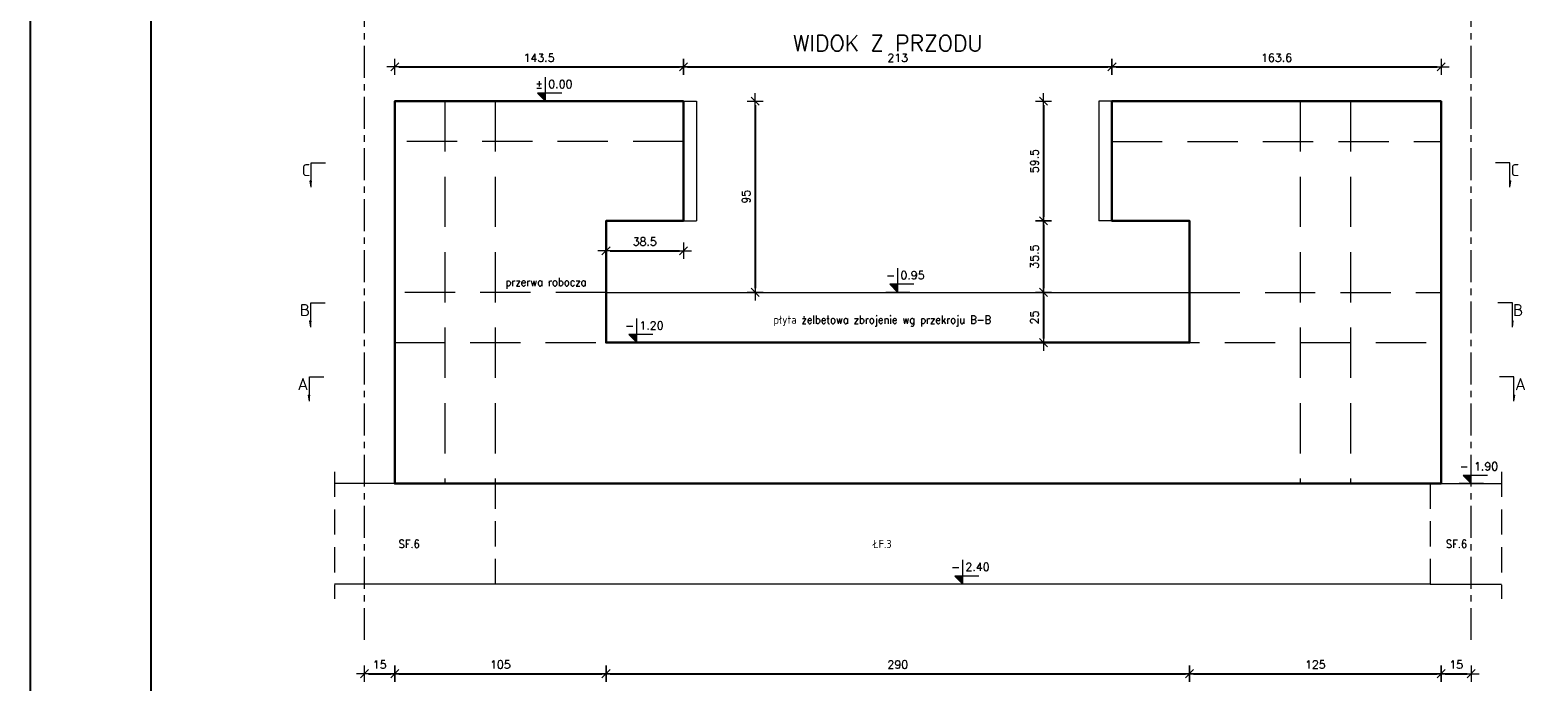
# Model space of a CAD drawing. Extents: x 72518 to 104580, y -134755 to -121361.
# Tile 7 of 47: x 72638 to 80130, y -130385 to -127147. Entities that reach past the tile are written whole.
import ezdxf
from ezdxf.enums import TextEntityAlignment as Align

# ---------------------------------------------------------------- set-up
doc = ezdxf.new("R2010")
doc.units = 0
doc.header["$LTSCALE"] = 5
doc.header["$MEASUREMENT"] = 0
for name, pattern in [('CENTER', [50.8, 31.75, -6.35, 6.35, -6.35]), ('DASHED', [0.75, 0.5, -0.25]), ('HIDDEN', [0.375, 0.25, -0.125])]:
    doc.linetypes.add(name, pattern=pattern)
doc.layers.add('_FORMATKA', color=8, linetype='Continuous', lineweight=15, plot=False)
for name, color, linetype, lineweight in [('_RAMKA', 7, 'Continuous', 35), ('AutoCAD_Structural_Detailing_deskowanie', 2, 'Continuous', 30), ('AutoCAD_Structural_Detailing_pręt wyrzucony', 7, 'Continuous', 13), ('AutoCAD_Structural_Detailing_symbole graficzne', 7, 'Continuous', 13), ('PS_DIM', 4, 'Continuous', 13), ('PS_HIDDEN', 2, 'HIDDEN', 13), ('PS_SOLID', 7, 'Continuous', 20)]:
    doc.layers.add(name, color=color, linetype=linetype, lineweight=lineweight)
doc.styles.add('marta', font='simplex.shx', dxfattribs={"width": 0.8})
doc.styles.add('marta_B', font='isocpeur.ttf')
doc.styles.add('r-simplex', font='simplex.shx', dxfattribs={"width": 0.9})
doc.styles.add('styl2M', font='simplex.shx')
doc.styles.add('style1', font='simplex.shx')
doc.dimstyles.new('RBCT DIM 20_M', dxfattribs={"dimtxt": 40, "dimasz": 20, "dimexe": 20, "dimexo": 150, "dimgap": 25, "dimtad": 1, "dimdec": 1, "dimlfac": 0.1, "dimzin": 9, "dimdsep": 46, "dimtxsty": 'styl2M', "dimblk": 'dimznak', "dimcen": 40, "dimse1": 1, "dimse2": 1, "dimclrd": 8, "dimclre": 8, "dimclrt": 4, "dimadec": 0, "dimazin": 0, "dimtfac": 1, "dimtdec": 1, "dimtix": 1, "dimtmove": 2, "dimatfit": 3, "dimldrblk": 'dimznak', "dimfxl": 5, "dimfxlon": 1, "dimarcsym": 0})

# ---------------------------------------------------------------- blocks, each defined once
blk = doc.blocks.new('*U17')
at = {"layer": '_FORMATKA', "lineweight": -3}
blk.add_lwpolyline([(-1500, 0), (0, 0), (0, 594), (-1500, 594)], close=True, dxfattribs=at)
at = {"layer": '_RAMKA', "lineweight": -3, "const_width": 0.5}
blk.add_lwpolyline([(-1470, 10), (-10, 10), (-10, 584), (-1470, 584)], close=True, dxfattribs=at)
blk = doc.blocks.new('dimznak')
at = {"color": 0}
for points in [[(-2, 0), (2, 0)], [(0, 2), (0, -2)]]:
    blk.add_lwpolyline(points, dxfattribs=at)
at = {"color": 3}
blk.add_lwpolyline([(1, 1), (-1, -1)], dxfattribs=at)
blk = doc.blocks.new('*D71')
at = {"layer": 'Defpoints', "color": 0, "transparency": 16777216}
for p in [(75884, -127499.8), (75949, -128449.7), (76240.9, -128449.7)]:
    blk.add_point(p, dxfattribs=at)
at = {"layer": 'PS_DIM', "color": 8, "lineweight": -2, "transparency": 16777216}
blk.add_line((76240.9, -127519.8), (76240.9, -128429.7), dxfattribs=at)
at = {"layer": 'PS_DIM', "color": 8, "lineweight": -2, "transparency": 16777216, "xscale": 20, "yscale": 20, "zscale": 20}
for p, rotation in [((76240.9, -127499.8), 90), ((76240.9, -128449.7), 270)]:
    blk.add_blockref('dimznak', p, dxfattribs=dict(at, rotation=rotation))
at = {"layer": 'PS_DIM', "color": 4, "transparency": 16777216, "insert": (76195.9, -127974.8), "char_height": 40, "attachment_point": 5, "rotation": 90, "style": 'styl2M', "bg_fill": 3, "box_fill_scale": 1.25, "bg_fill_color": 256, "bg_fill_true_color": 13158600, "bg_fill_transparency": 0}
blk.add_mtext('95', dxfattribs=at)
blk = doc.blocks.new('*D72')
at = {"layer": 'Defpoints', "color": 0, "transparency": 16777216}
for p in [(78014, -127499.8), (77673.8, -128094.8), (78014, -128094.8)]:
    blk.add_point(p, dxfattribs=at)
at = {"layer": 'PS_DIM', "color": 8, "lineweight": -2, "transparency": 16777216}
blk.add_line((77673.8, -127519.8), (77673.8, -128074.8), dxfattribs=at)
at = {"layer": 'PS_DIM', "color": 8, "lineweight": -2, "transparency": 16777216, "xscale": 20, "yscale": 20, "zscale": 20}
for p, rotation in [((77673.8, -127499.8), 90), ((77673.8, -128094.8), 270)]:
    blk.add_blockref('dimznak', p, dxfattribs=dict(at, rotation=rotation))
at = {"layer": 'PS_DIM', "color": 4, "transparency": 16777216, "insert": (77628.8, -127797.3), "char_height": 40, "attachment_point": 5, "rotation": 90, "style": 'styl2M', "bg_fill": 3, "box_fill_scale": 1.25, "bg_fill_color": 256, "bg_fill_true_color": 13158600, "bg_fill_transparency": 0}
blk.add_mtext('59.5', dxfattribs=at)
blk = doc.blocks.new('*D73')
at = {"layer": 'Defpoints', "color": 0, "transparency": 16777216}
for p in [(78014, -128094.8), (77673.8, -128449.7), (78399.5, -128449.7)]:
    blk.add_point(p, dxfattribs=at)
at = {"layer": 'PS_DIM', "color": 8, "lineweight": -2, "transparency": 16777216}
blk.add_line((77673.8, -128114.8), (77673.8, -128429.7), dxfattribs=at)
at = {"layer": 'PS_DIM', "color": 8, "lineweight": -2, "transparency": 16777216, "xscale": 20, "yscale": 20, "zscale": 20}
for p, rotation in [((77673.8, -128094.8), 90), ((77673.8, -128449.7), 270)]:
    blk.add_blockref('dimznak', p, dxfattribs=dict(at, rotation=rotation))
at = {"layer": 'PS_DIM', "color": 4, "transparency": 16777216, "insert": (77628.8, -128272.3), "char_height": 40, "attachment_point": 5, "rotation": 90, "style": 'styl2M', "bg_fill": 3, "box_fill_scale": 1.25, "bg_fill_color": 256, "bg_fill_true_color": 13158600, "bg_fill_transparency": 0}
blk.add_mtext('35.5', dxfattribs=at)
blk = doc.blocks.new('*D74')
at = {"layer": 'Defpoints', "color": 0, "transparency": 16777216}
for p in [(78399.5, -128449.7), (77673.8, -128699.7), (78399.5, -128699.7)]:
    blk.add_point(p, dxfattribs=at)
at = {"layer": 'PS_DIM', "color": 8, "lineweight": -2, "transparency": 16777216}
blk.add_line((77673.8, -128469.7), (77673.8, -128679.7), dxfattribs=at)
at = {"layer": 'PS_DIM', "color": 8, "lineweight": -2, "transparency": 16777216, "xscale": 20, "yscale": 20, "zscale": 20}
for p, rotation in [((77673.8, -128449.7), 90), ((77673.8, -128699.7), 270)]:
    blk.add_blockref('dimznak', p, dxfattribs=dict(at, rotation=rotation))
at = {"layer": 'PS_DIM', "color": 4, "transparency": 16777216, "insert": (77628.8, -128574.7), "char_height": 40, "attachment_point": 5, "rotation": 90, "style": 'styl2M', "bg_fill": 3, "box_fill_scale": 1.25, "bg_fill_color": 256, "bg_fill_true_color": 13158600, "bg_fill_transparency": 0}
blk.add_mtext('25', dxfattribs=at)
blk = doc.blocks.new('*D75')
at = {"layer": 'Defpoints', "color": 0, "transparency": 16777216}
for p in [(74449.5, -129399.7), (74299.5, -130177.3), (74449.5, -130344.8)]:
    blk.add_point(p, dxfattribs=at)
at = {"layer": 'PS_DIM', "color": 8, "lineweight": -2, "transparency": 16777216}
blk.add_line((74319.5, -130344.8), (74429.5, -130344.8), dxfattribs=at)
at = {"layer": 'PS_DIM', "color": 8, "lineweight": -2, "transparency": 16777216, "xscale": 20, "yscale": 20, "zscale": 20, "rotation": 180}
blk.add_blockref('dimznak', (74299.5, -130344.8), dxfattribs=at)
at = {"layer": 'PS_DIM', "color": 8, "lineweight": -2, "transparency": 16777216, "xscale": 20, "yscale": 20, "zscale": 20}
blk.add_blockref('dimznak', (74449.5, -130344.8), dxfattribs=at)
at = {"layer": 'PS_DIM', "color": 4, "transparency": 16777216, "insert": (74374.5, -130299.8), "char_height": 40, "attachment_point": 5, "style": 'styl2M', "bg_fill": 3, "box_fill_scale": 1.25, "bg_fill_color": 256, "bg_fill_true_color": 13158600, "bg_fill_transparency": 0}
blk.add_mtext('15', dxfattribs=at)
blk = doc.blocks.new('*D76')
at = {"layer": 'Defpoints', "color": 0, "transparency": 16777216}
for p in [(75499.5, -128699.7), (74449.5, -129399.7), (75499.5, -130344.8)]:
    blk.add_point(p, dxfattribs=at)
at = {"layer": 'PS_DIM', "color": 8, "lineweight": -2, "transparency": 16777216}
blk.add_line((74469.5, -130344.8), (75479.5, -130344.8), dxfattribs=at)
at = {"layer": 'PS_DIM', "color": 8, "lineweight": -2, "transparency": 16777216, "xscale": 20, "yscale": 20, "zscale": 20, "rotation": 180}
blk.add_blockref('dimznak', (74449.5, -130344.8), dxfattribs=at)
at = {"layer": 'PS_DIM', "color": 8, "lineweight": -2, "transparency": 16777216, "xscale": 20, "yscale": 20, "zscale": 20}
blk.add_blockref('dimznak', (75499.5, -130344.8), dxfattribs=at)
at = {"layer": 'PS_DIM', "color": 4, "transparency": 16777216, "insert": (74974.5, -130299.8), "char_height": 40, "attachment_point": 5, "style": 'styl2M', "bg_fill": 3, "box_fill_scale": 1.25, "bg_fill_color": 256, "bg_fill_true_color": 13158600, "bg_fill_transparency": 0}
blk.add_mtext('105', dxfattribs=at)
blk = doc.blocks.new('*D77')
at = {"layer": 'Defpoints', "color": 0, "transparency": 16777216}
for p in [(75499.5, -128699.7), (78399.5, -128699.7), (78399.5, -130344.8)]:
    blk.add_point(p, dxfattribs=at)
at = {"layer": 'PS_DIM', "color": 8, "lineweight": -2, "transparency": 16777216}
blk.add_line((75519.5, -130344.8), (78379.5, -130344.8), dxfattribs=at)
at = {"layer": 'PS_DIM', "color": 8, "lineweight": -2, "transparency": 16777216, "xscale": 20, "yscale": 20, "zscale": 20, "rotation": 180}
blk.add_blockref('dimznak', (75499.5, -130344.8), dxfattribs=at)
at = {"layer": 'PS_DIM', "color": 8, "lineweight": -2, "transparency": 16777216, "xscale": 20, "yscale": 20, "zscale": 20}
blk.add_blockref('dimznak', (78399.5, -130344.8), dxfattribs=at)
at = {"layer": 'PS_DIM', "color": 4, "transparency": 16777216, "insert": (76949.5, -130299.8), "char_height": 40, "attachment_point": 5, "style": 'styl2M', "bg_fill": 3, "box_fill_scale": 1.25, "bg_fill_color": 256, "bg_fill_true_color": 13158600, "bg_fill_transparency": 0}
blk.add_mtext('290', dxfattribs=at)
blk = doc.blocks.new('*D78')
at = {"layer": 'Defpoints', "color": 0, "transparency": 16777216}
for p in [(78399.5, -128699.7), (79649.5, -128699.7), (79649.5, -130344.8)]:
    blk.add_point(p, dxfattribs=at)
at = {"layer": 'PS_DIM', "color": 8, "lineweight": -2, "transparency": 16777216}
blk.add_line((78419.5, -130344.8), (79629.5, -130344.8), dxfattribs=at)
at = {"layer": 'PS_DIM', "color": 8, "lineweight": -2, "transparency": 16777216, "xscale": 20, "yscale": 20, "zscale": 20, "rotation": 180}
blk.add_blockref('dimznak', (78399.5, -130344.8), dxfattribs=at)
at = {"layer": 'PS_DIM', "color": 8, "lineweight": -2, "transparency": 16777216, "xscale": 20, "yscale": 20, "zscale": 20}
blk.add_blockref('dimznak', (79649.5, -130344.8), dxfattribs=at)
at = {"layer": 'PS_DIM', "color": 4, "transparency": 16777216, "insert": (79024.5, -130299.8), "char_height": 40, "attachment_point": 5, "style": 'styl2M', "bg_fill": 3, "box_fill_scale": 1.25, "bg_fill_color": 256, "bg_fill_true_color": 13158600, "bg_fill_transparency": 0}
blk.add_mtext('125', dxfattribs=at)
blk = doc.blocks.new('*D79')
at = {"layer": 'Defpoints', "color": 0, "transparency": 16777216}
for p in [(79649.5, -128699.7), (79799.5, -130177.3), (79799.5, -130344.8)]:
    blk.add_point(p, dxfattribs=at)
at = {"layer": 'PS_DIM', "color": 8, "lineweight": -2, "transparency": 16777216}
blk.add_line((79669.5, -130344.8), (79779.5, -130344.8), dxfattribs=at)
at = {"layer": 'PS_DIM', "color": 8, "lineweight": -2, "transparency": 16777216, "xscale": 20, "yscale": 20, "zscale": 20, "rotation": 180}
blk.add_blockref('dimznak', (79649.5, -130344.8), dxfattribs=at)
at = {"layer": 'PS_DIM', "color": 8, "lineweight": -2, "transparency": 16777216, "xscale": 20, "yscale": 20, "zscale": 20}
blk.add_blockref('dimznak', (79799.5, -130344.8), dxfattribs=at)
at = {"layer": 'PS_DIM', "color": 4, "transparency": 16777216, "insert": (79724.5, -130299.8), "char_height": 40, "attachment_point": 5, "style": 'styl2M', "bg_fill": 3, "box_fill_scale": 1.25, "bg_fill_color": 256, "bg_fill_true_color": 13158600, "bg_fill_transparency": 0}
blk.add_mtext('15', dxfattribs=at)
blk = doc.blocks.new('*D80')
at = {"layer": 'Defpoints', "color": 0, "transparency": 16777216}
for p in [(75884, -127328.7), (74449.5, -127499.8), (75884, -127499.8)]:
    blk.add_point(p, dxfattribs=at)
at = {"layer": 'PS_DIM', "color": 8, "lineweight": -2, "transparency": 16777216}
blk.add_line((74469.5, -127328.7), (75864, -127328.7), dxfattribs=at)
at = {"layer": 'PS_DIM', "color": 8, "lineweight": -2, "transparency": 16777216, "xscale": 20, "yscale": 20, "zscale": 20, "rotation": 180}
blk.add_blockref('dimznak', (74449.5, -127328.7), dxfattribs=at)
at = {"layer": 'PS_DIM', "color": 8, "lineweight": -2, "transparency": 16777216, "xscale": 20, "yscale": 20, "zscale": 20}
blk.add_blockref('dimznak', (75884, -127328.7), dxfattribs=at)
at = {"layer": 'PS_DIM', "color": 4, "transparency": 16777216, "insert": (75166.8, -127283.7), "char_height": 40, "attachment_point": 5, "style": 'styl2M', "bg_fill": 3, "box_fill_scale": 1.25, "bg_fill_color": 256, "bg_fill_true_color": 13158600, "bg_fill_transparency": 0}
blk.add_mtext('143.5', dxfattribs=at)
blk = doc.blocks.new('*D81')
at = {"layer": 'Defpoints', "color": 0, "transparency": 16777216}
for p in [(78014, -127328.7), (75884, -127499.8), (78014, -127499.8)]:
    blk.add_point(p, dxfattribs=at)
at = {"layer": 'PS_DIM', "color": 8, "lineweight": -2, "transparency": 16777216}
blk.add_line((75904, -127328.7), (77994, -127328.7), dxfattribs=at)
at = {"layer": 'PS_DIM', "color": 8, "lineweight": -2, "transparency": 16777216, "xscale": 20, "yscale": 20, "zscale": 20, "rotation": 180}
blk.add_blockref('dimznak', (75884, -127328.7), dxfattribs=at)
at = {"layer": 'PS_DIM', "color": 8, "lineweight": -2, "transparency": 16777216, "xscale": 20, "yscale": 20, "zscale": 20}
blk.add_blockref('dimznak', (78014, -127328.7), dxfattribs=at)
at = {"layer": 'PS_DIM', "color": 4, "transparency": 16777216, "insert": (76949, -127283.7), "char_height": 40, "attachment_point": 5, "style": 'styl2M', "bg_fill": 3, "box_fill_scale": 1.25, "bg_fill_color": 256, "bg_fill_true_color": 13158600, "bg_fill_transparency": 0}
blk.add_mtext('213', dxfattribs=at)
blk = doc.blocks.new('*D82')
at = {"layer": 'Defpoints', "color": 0, "transparency": 16777216}
for p in [(79649.5, -127328.7), (78014, -127499.8), (79649.5, -127499.8)]:
    blk.add_point(p, dxfattribs=at)
at = {"layer": 'PS_DIM', "color": 8, "lineweight": -2, "transparency": 16777216}
blk.add_line((78034, -127328.7), (79629.5, -127328.7), dxfattribs=at)
at = {"layer": 'PS_DIM', "color": 8, "lineweight": -2, "transparency": 16777216, "xscale": 20, "yscale": 20, "zscale": 20, "rotation": 180}
blk.add_blockref('dimznak', (78014, -127328.7), dxfattribs=at)
at = {"layer": 'PS_DIM', "color": 8, "lineweight": -2, "transparency": 16777216, "xscale": 20, "yscale": 20, "zscale": 20}
blk.add_blockref('dimznak', (79649.5, -127328.7), dxfattribs=at)
at = {"layer": 'PS_DIM', "color": 4, "transparency": 16777216, "insert": (78831.8, -127283.7), "char_height": 40, "attachment_point": 5, "style": 'styl2M', "bg_fill": 3, "box_fill_scale": 1.25, "bg_fill_color": 256, "bg_fill_true_color": 13158600, "bg_fill_transparency": 0}
blk.add_mtext('163.6', dxfattribs=at)
blk = doc.blocks.new('*D114')
at = {"layer": 'Defpoints', "color": 0, "transparency": 16777216}
for p in [(75499.5, -128094.8), (75884, -128094.8), (75884, -128242.7)]:
    blk.add_point(p, dxfattribs=at)
at = {"layer": 'PS_DIM', "color": 8, "lineweight": -2, "transparency": 16777216}
blk.add_line((75519.5, -128242.7), (75864, -128242.7), dxfattribs=at)
at = {"layer": 'PS_DIM', "color": 8, "lineweight": -2, "transparency": 16777216, "xscale": 20, "yscale": 20, "zscale": 20, "rotation": 180}
blk.add_blockref('dimznak', (75499.5, -128242.7), dxfattribs=at)
at = {"layer": 'PS_DIM', "color": 8, "lineweight": -2, "transparency": 16777216, "xscale": 20, "yscale": 20, "zscale": 20}
blk.add_blockref('dimznak', (75884, -128242.7), dxfattribs=at)
at = {"layer": 'PS_DIM', "color": 4, "transparency": 16777216, "insert": (75691.8, -128197.7), "char_height": 40, "attachment_point": 5, "style": 'styl2M', "bg_fill": 3, "box_fill_scale": 1.25, "bg_fill_color": 256, "bg_fill_true_color": 13158600, "bg_fill_transparency": 0}
blk.add_mtext('38.5', dxfattribs=at)

msp = doc.modelspace()

# ---------------------------------------------------------------- hatches: boundary and pattern name
at = {"layer": 'AutoCAD_Structural_Detailing_symbole graficzne', "linetype": 'Continuous', "lineweight": 0}
for points in [[(74034.15, -127926.24), (74034.15, -127896.24), (74038.43, -127896.24)], [(79991.58, -127926.24), (79991.58, -127896.24), (79987.3, -127896.24)], [(74032.38, -128621.89), (74032.38, -128591.89), (74036.65, -128591.89)], [(80003.86, -128621.89), (80003.86, -128591.89), (79999.59, -128591.89)], [(74025.76, -128989.9), (74025.76, -128959.9), (74030.03, -128959.9)], [(80011.64, -128989.9), (80011.64, -128959.9), (80007.36, -128959.9)]]:
    msp.add_hatch(color=7, dxfattribs=at).paths.add_polyline_path(points, flags=0)
at = {"layer": 'AutoCAD_Structural_Detailing_symbole graficzne'}
msp.add_hatch(color=1, dxfattribs=at).paths.add_polyline_path([(76909.51, -128409.74), (76949.51, -128449.74), (76949.51, -128409.74)], flags=0)

# ---------------------------------------------------------------- linework, layer by layer
at = {"layer": 'AutoCAD_Structural_Detailing_deskowanie'}
msp.add_lwpolyline([(75884.01, -127499.84), (75884.01, -128094.84), (75499.51, -128094.84), (75499.51, -128699.74), (78399.51, -128699.74), (78399.51, -128094.84), (78014.01, -128094.84), (78014.01, -127499.84), (79649.51, -127499.84), (79649.51, -129399.74), (74449.51, -129399.74), (74449.51, -127499.84), (75884.01, -127499.84)], dxfattribs=at)
at = {"layer": 'AutoCAD_Structural_Detailing_symbole graficzne', "color": 7, "linetype": 'Continuous', "lineweight": 0}
for p, q in [((74034.15, -127806.24), (74106.15, -127806.24)), ((74034.15, -127926.24), (74034.15, -127806.24)), ((79991.58, -127806.24), (79919.58, -127806.24)), ((79991.58, -127926.24), (79991.58, -127806.24)), ((74034.15, -127896.24), (74029.87, -127896.24)), ((74034.15, -127926.24), (74029.87, -127896.24)), ((79991.58, -127896.24), (79995.85, -127896.24)), ((79991.58, -127926.24), (79995.85, -127896.24)), ((74032.38, -128501.89), (74104.38, -128501.89)), ((74032.38, -128621.89), (74032.38, -128501.89)), ((80003.86, -128501.89), (79931.86, -128501.89)), ((80003.86, -128621.89), (80003.86, -128501.89)), ((74032.38, -128591.89), (74028.1, -128591.89)), ((74032.38, -128621.89), (74028.1, -128591.89)), ((80003.86, -128591.89), (80008.14, -128591.89)), ((80003.86, -128621.89), (80008.14, -128591.89)), ((74025.76, -128869.9), (74097.76, -128869.9)), ((74025.76, -128989.9), (74025.76, -128869.9)), ((80011.64, -128869.9), (79939.64, -128869.9)), ((80011.64, -128989.9), (80011.64, -128869.9)), ((74025.76, -128959.9), (74021.48, -128959.9)), ((74025.76, -128989.9), (74021.48, -128959.9)), ((80011.64, -128959.9), (80015.92, -128959.9)), ((80011.64, -128989.9), (80015.92, -128959.9))]:
    msp.add_line(p, q, dxfattribs=at)
at = {"layer": 'AutoCAD_Structural_Detailing_symbole graficzne', "color": 1}
for p, q in [((76949.51, -128449.74), (76949.51, -128329.74)), ((77029.51, -128409.74), (76909.51, -128409.74)), ((76909.51, -128409.74), (76949.51, -128449.74)), ((77009.51, -128449.74), (76889.51, -128449.74)), ((75732.13, -128659.74), (75612.13, -128659.74))]:
    msp.add_line(p, q, dxfattribs=at)
at = {"layer": 'PS_DIM'}
for p, q in [((74449.51, -129399.74), (74149.51, -129399.74)), ((79649.51, -129399.74), (79949.51, -129399.74)), ((74949.01, -129899.74), (74149.51, -129899.74)), ((79596.01, -129899.74), (74949.01, -129899.74)), ((79596.01, -129899.74), (79949.51, -129899.74))]:
    msp.add_line(p, q, dxfattribs=at)
at = {"layer": 'PS_HIDDEN', "linetype": 'DASHED', "ltscale": 50}
for p, q in [((74149.51, -129341.39), (74149.51, -129973.32)), ((79949.51, -129341.39), (79949.51, -129973.32)), ((74949.01, -129399.74), (74949.01, -129899.74)), ((79596.01, -129399.74), (79596.01, -129899.74))]:
    msp.add_line(p, q, dxfattribs=at)
at = {"layer": 'PS_SOLID', "color": 8, "linetype": 'DASHED', "ltscale": 100}
for p, q in [((74699.26, -127499.84), (74699.26, -129399.74)), ((74949.01, -127499.84), (74949.01, -129399.74)), ((78949.01, -127499.84), (78949.01, -129399.74)), ((79198.51, -127499.84), (79198.51, -129399.74)), ((75884.01, -127699.84), (74449.51, -127699.84)), ((78014.01, -127699.84), (79649.51, -127699.84)), ((75499.51, -128449.74), (74449.51, -128449.74)), ((78399.51, -128449.74), (79649.51, -128449.74)), ((74449.51, -128699.74), (79649.51, -128699.74))]:
    msp.add_line(p, q, dxfattribs=at)
at = {"layer": 'PS_SOLID', "color": 8, "linetype": 'Continuous', "ltscale": 100}
msp.add_line((75499.51, -128449.74), (78399.51, -128449.74), dxfattribs=at)

# ---------------------------------------------------------------- block references
at = {"layer": 'PS_DIM', "xscale": 20, "yscale": 20, "zscale": 20}
msp.add_blockref('*U17', (102637.67, -134754.9), dxfattribs=at)

# ---------------------------------------------------------------- texts
at = {"layer": 'AutoCAD_Structural_Detailing_pręt wyrzucony', "color": 4, "char_height": 40, "attachment_point": 5, "style": 'r-simplex'}
for s, insert in [('przerwa robocza', (75201.2, -128405)), ('płyta żelbetowa zbrojenie wg przekroju B-B ', (76872.62, -128592.22)), ('SF.6', (74521.41, -129700.13)), ('ŁF.3', (76872.62, -129700.13)), ('SF.6', (79726.23, -129700.13))]:
    msp.add_mtext(s, dxfattribs=dict(at, insert=insert))
at = {"layer": 'AutoCAD_Structural_Detailing_symbole graficzne', "color": 2}
for s, height, style, p in [('WIDOK Z PRZODU', 80, 'style1', (76428.71, -127275.79)), ('0.95 ', 40, 'marta', (76962.84, -128396.4)), ('1.20 ', 40, 'marta', (75665.46, -128646.4))]:
    msp.add_text(s, height=height, dxfattribs=dict(at, style=style)).set_placement(p, align=Align.BOTTOM_LEFT)
at = {"layer": 'AutoCAD_Structural_Detailing_symbole graficzne', "color": 2, "style": 'marta'}
for p in [(76936.17, -128396.4), (75638.79, -128646.4)]:
    msp.add_text('-', height=40, dxfattribs=at).set_placement(p, align=Align.BOTTOM_RIGHT)
at = {"layer": 'AutoCAD_Structural_Detailing_symbole graficzne', "color": 2, "char_height": 60, "attachment_point": 5, "style": 'marta_B'}
for s, insert in [('C', (74008.95, -127842.24)), ('C', (80016.78, -127842.24)), ('B', (74003.58, -128537.89)), ('B', (80032.66, -128537.89)), ('A', (73993.36, -128905.9)), ('A', (80044.04, -128905.9))]:
    msp.add_mtext(s, dxfattribs=dict(at, insert=insert))

# ---------------------------------------------------------------- next in the draw order: dimensions: what is measured, and where the dimension line sits
at = {"layer": 'PS_DIM'}
for base, p1, p2, picture, middle in [((76240.93, -128449.74), (75884.01, -127499.84), (75949.01, -128449.74), '*D71', (76195.93, -127974.79)), ((77673.81, -128094.84), (78014.01, -127499.84), (78014.01, -128094.84), '*D72', (77628.81, -127797.34))]:
    dim = msp.add_linear_dim(base=base, p1=p1, p2=p2, angle=90, dimstyle='RBCT DIM 20_M', override={"dimtfill": 1}, dxfattribs=at)
    dim.commit()
    dim.dimension.update_dxf_attribs({"geometry": picture, "text_midpoint": middle})
dim = msp.add_linear_dim(base=(74449.51, -130344.76), p1=(74299.51, -130177.35), p2=(74449.51, -129399.74), dimstyle='RBCT DIM 20_M', override={"dimtfill": 1}, dxfattribs=at)
dim.commit()
dim.dimension.update_dxf_attribs({"geometry": '*D75', "text_midpoint": (74374.51, -130299.76)})

# ---------------------------------------------------------------- next in the draw order: linework, layer by layer
at = {"layer": 'AutoCAD_Structural_Detailing_symbole graficzne', "color": 5, "linetype": 'CENTER'}
msp.add_line((74299.51, -130177.35), (74299.51, -123351.56), dxfattribs=at)

# ---------------------------------------------------------------- next in the draw order: dimensions: what is measured, and where the dimension line sits
at = {"layer": 'PS_DIM'}
for base, p1, p2, picture, middle in [((75884.00711787, -127328.67471047), (74449.50711787, -127499.83900362), (75884.00711787, -127499.83900362), '*D80', (75166.75711787, -127283.67471047)), ((75884.00711787, -128242.72826719), (75499.50711787, -128094.83900362), (75884.00711787, -128094.83900362), '*D114', (75691.75711787, -128197.72826719)), ((75499.51, -130344.76), (74449.51, -129399.74), (75499.51, -128699.74), '*D76', (74974.51, -130299.76))]:
    dim = msp.add_linear_dim(base=base, p1=p1, p2=p2, dimstyle='RBCT DIM 20_M', override={"dimtfill": 1}, dxfattribs=at)
    dim.commit()
    dim.dimension.update_dxf_attribs({"geometry": picture, "text_midpoint": middle})
dim = msp.add_linear_dim(base=(77673.81, -128449.74), p1=(78014.01, -128094.84), p2=(78399.51, -128449.74), angle=90, dimstyle='RBCT DIM 20_M', override={"dimtfill": 1}, dxfattribs=at)
dim.commit()
dim.dimension.update_dxf_attribs({"geometry": '*D73', "text_midpoint": (77628.81, -128272.29)})

# ---------------------------------------------------------------- next in the draw order: hatches: boundary and pattern name
at = {"layer": 'AutoCAD_Structural_Detailing_symbole graficzne'}
msp.add_hatch(color=1, dxfattribs=at).paths.add_polyline_path([(75159.26, -127459.84), (75199.26, -127499.84), (75199.26, -127459.84)], flags=0)

# ---------------------------------------------------------------- next in the draw order: linework, layer by layer
at = {"layer": 'AutoCAD_Structural_Detailing_symbole graficzne', "color": 1}
for p, q in [((75199.26, -127499.84), (75199.26, -127379.84)), ((75259.26, -127499.84), (75139.26, -127499.84)), ((75279.26, -127459.84), (75159.26, -127459.84)), ((75159.26, -127459.84), (75199.26, -127499.84))]:
    msp.add_line(p, q, dxfattribs=at)
at = {"layer": 'PS_DIM'}
msp.add_line((74449.51, -127499.84), (74449.51, -129399.74), dxfattribs=at)
at = {"layer": 'PS_SOLID', "color": 8, "linetype": 'Continuous', "ltscale": 100}
for p, q in [((75884.01, -128094.84), (75949.01, -128094.84)), ((78014.01, -128094.84), (77949.01, -128094.84))]:
    msp.add_line(p, q, dxfattribs=at)

# ---------------------------------------------------------------- next in the draw order: texts
at = {"layer": 'AutoCAD_Structural_Detailing_symbole graficzne', "color": 2, "style": 'marta'}
msp.add_text('±', height=40, dxfattribs=at).set_placement((75185.92, -127446.51), align=Align.BOTTOM_RIGHT)
msp.add_text('0.00 ', height=40, dxfattribs=at).set_placement((75212.59, -127446.51), align=Align.BOTTOM_LEFT)

# ---------------------------------------------------------------- next in the draw order: dimensions: what is measured, and where the dimension line sits
at = {"layer": 'PS_DIM'}
dim = msp.add_linear_dim(base=(78014.01, -127328.67), p1=(75884.01, -127499.84), p2=(78014.01, -127499.84), dimstyle='RBCT DIM 20_M', override={"dimtfill": 1}, dxfattribs=at)
dim.commit()
dim.dimension.update_dxf_attribs({"geometry": '*D81', "text_midpoint": (76949.01, -127283.67)})
dim = msp.add_linear_dim(base=(77673.81, -128699.74), p1=(78399.51, -128449.74), p2=(78399.51, -128699.74), angle=90, dimstyle='RBCT DIM 20_M', override={"dimtfill": 1}, dxfattribs=at)
dim.commit()
dim.dimension.update_dxf_attribs({"geometry": '*D74', "text_midpoint": (77628.81, -128574.74)})

# ---------------------------------------------------------------- next in the draw order: linework, layer by layer
at = {"layer": 'PS_SOLID', "color": 8, "linetype": 'Continuous', "ltscale": 100}
for p, q in [((75884.01, -127499.84), (75949.01, -127499.84)), ((75949.01, -127499.84), (75949.01, -128094.84))]:
    msp.add_line(p, q, dxfattribs=at)

# ---------------------------------------------------------------- next in the draw order: dimensions: what is measured, and where the dimension line sits
at = {"layer": 'PS_DIM'}
for base, p1, p2, picture, middle in [((79649.50711787, -127328.67471047), (78014.00711787, -127499.83900362), (79649.50711787, -127499.83900362), '*D82', (78831.75711787, -127283.67471047)), ((78399.51, -130344.76), (75499.51, -128699.74), (78399.51, -128699.74), '*D77', (76949.51, -130299.76))]:
    dim = msp.add_linear_dim(base=base, p1=p1, p2=p2, dimstyle='RBCT DIM 20_M', override={"dimtfill": 1}, dxfattribs=at)
    dim.commit()
    dim.dimension.update_dxf_attribs({"geometry": picture, "text_midpoint": middle})

# ---------------------------------------------------------------- next in the draw order: hatches: boundary and pattern name
at = {"layer": 'AutoCAD_Structural_Detailing_symbole graficzne'}
for points in [[(75612.13, -128659.74), (75652.13, -128699.74), (75652.13, -128659.74)], [(77232.51, -129859.74), (77272.51, -129899.74), (77272.51, -129859.74)]]:
    msp.add_hatch(color=1, dxfattribs=at).paths.add_polyline_path(points, flags=0)

# ---------------------------------------------------------------- next in the draw order: linework, layer by layer
at = {"layer": 'AutoCAD_Structural_Detailing_symbole graficzne', "color": 1}
for p, q in [((75652.13, -128699.74), (75652.13, -128579.74)), ((75712.13, -128699.74), (75592.13, -128699.74)), ((75612.13, -128659.74), (75652.13, -128699.74)), ((77272.51, -129899.74), (77272.51, -129779.74)), ((77332.51, -129899.74), (77212.51, -129899.74)), ((77352.51, -129859.74), (77232.51, -129859.74)), ((77232.51, -129859.74), (77272.51, -129899.74))]:
    msp.add_line(p, q, dxfattribs=at)
at = {"layer": 'PS_SOLID', "color": 8, "linetype": 'Continuous', "ltscale": 100}
for p, q in [((77949.01, -127499.84), (77949.01, -128094.84)), ((78014.01, -127499.84), (77949.01, -127499.84))]:
    msp.add_line(p, q, dxfattribs=at)

# ---------------------------------------------------------------- next in the draw order: texts
at = {"layer": 'AutoCAD_Structural_Detailing_symbole graficzne', "color": 2, "style": 'marta'}
msp.add_text('-', height=40, dxfattribs=at).set_placement((77259.17, -129846.4), align=Align.BOTTOM_RIGHT)
msp.add_text('2.40 ', height=40, dxfattribs=at).set_placement((77285.84, -129846.4), align=Align.BOTTOM_LEFT)

# ---------------------------------------------------------------- next in the draw order: dimensions: what is measured, and where the dimension line sits
at = {"layer": 'PS_DIM'}
dim = msp.add_linear_dim(base=(79649.51, -130344.76), p1=(78399.51, -128699.74), p2=(79649.51, -128699.74), dimstyle='RBCT DIM 20_M', override={"dimtfill": 1}, dxfattribs=at)
dim.commit()
dim.dimension.update_dxf_attribs({"geometry": '*D78', "text_midpoint": (79024.51, -130299.76)})

# ---------------------------------------------------------------- next in the draw order: dimensions: what is measured, and where the dimension line sits
dim = msp.add_linear_dim(base=(79799.51, -130344.76), p1=(79649.51, -128699.74), p2=(79799.51, -130177.35), dimstyle='RBCT DIM 20_M', override={"dimtfill": 1}, dxfattribs=at)
dim.commit()
dim.dimension.update_dxf_attribs({"geometry": '*D79', "text_midpoint": (79724.51, -130299.76)})

# ---------------------------------------------------------------- next in the draw order: hatches: boundary and pattern name
at = {"layer": 'AutoCAD_Structural_Detailing_symbole graficzne'}
msp.add_hatch(color=1, dxfattribs=at).paths.add_polyline_path([(79759.51, -129359.74), (79799.51, -129399.74), (79799.51, -129359.74)], flags=0)

# ---------------------------------------------------------------- next in the draw order: linework, layer by layer
at = {"layer": 'AutoCAD_Structural_Detailing_symbole graficzne', "color": 5, "linetype": 'CENTER'}
msp.add_line((79799.51, -130177.35), (79799.51, -123410.07), dxfattribs=at)
at = {"layer": 'AutoCAD_Structural_Detailing_symbole graficzne', "color": 1}
for p, q in [((79799.51, -129399.74), (79799.51, -129279.74)), ((79879.51, -129359.74), (79759.51, -129359.74)), ((79759.51, -129359.74), (79799.51, -129399.74)), ((79859.51, -129399.74), (79739.51, -129399.74))]:
    msp.add_line(p, q, dxfattribs=at)

# ---------------------------------------------------------------- next in the draw order: texts
at = {"layer": 'AutoCAD_Structural_Detailing_symbole graficzne', "color": 2, "style": 'marta'}
msp.add_text('-', height=40, dxfattribs=at).set_placement((79786.17, -129346.4), align=Align.BOTTOM_RIGHT)
msp.add_text('1.90 ', height=40, dxfattribs=at).set_placement((79812.84, -129346.4), align=Align.BOTTOM_LEFT)

doc.saveas('drawing.dxf')
